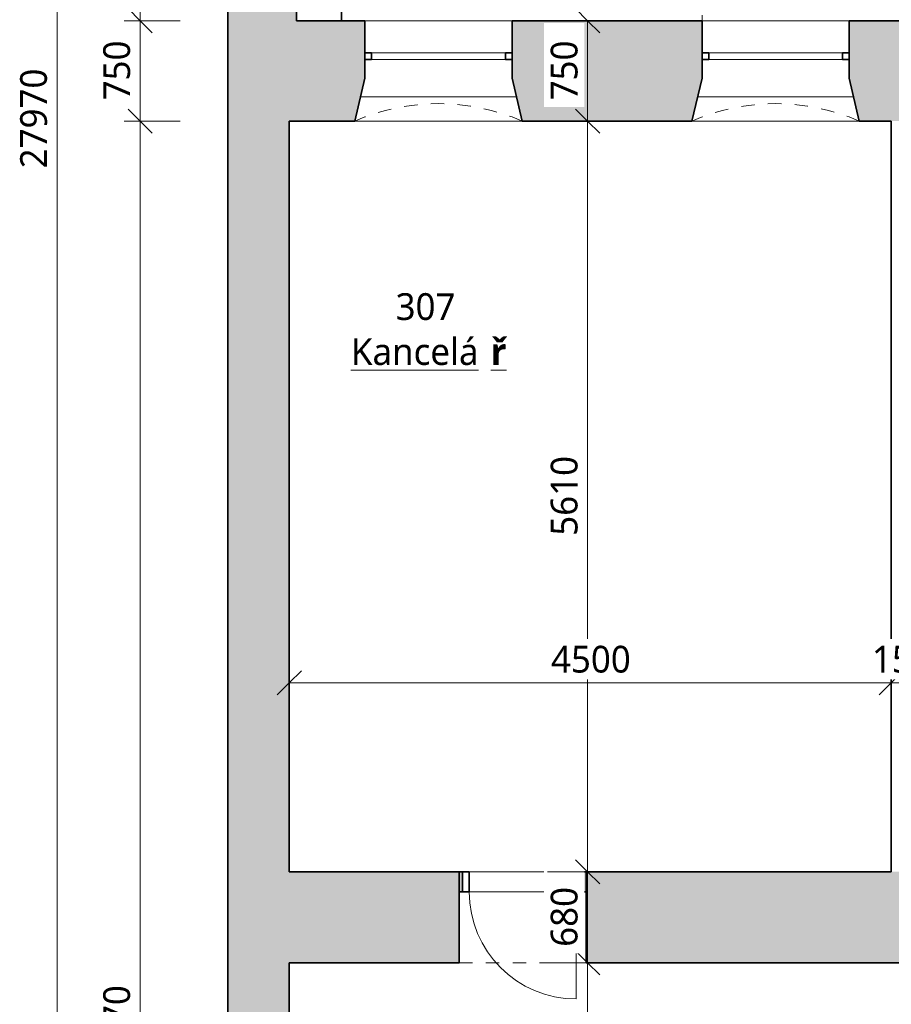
# Model space of a CAD drawing. Header units: metres. Extents: x -2.7 to 41.7, y -4.4 to 31.2.
# Tile 5 of 21: x -1.8 to 4.7, y 7.4 to 14.8. Entities that reach past the tile are written whole.
import ezdxf

# ---------------------------------------------------------------- set-up
doc = ezdxf.new("R2010")
doc.units = ezdxf.units.M
doc.linetypes.add('AV - Cerch_ 1 tecka 2mm', pattern=[0.004, 0.002, -0.001, 0, -0.001])
doc.layers.add('AV-KOTY', color=5, linetype='Continuous', lineweight=13, true_color=0x0000ff)
doc.layers.add('AV-MISTNOSTI', color=5, linetype='Continuous', lineweight=5, true_color=0x0000ff)
for name, color, linetype, lineweight in [('AV-KOTY-100', 7, 'Continuous', 5), ('AV-SRAFY', 7, 'Continuous', 35), ('AV-STAVBA', 7, 'Continuous', 18)]:
    doc.layers.add(name, color=color, linetype=linetype, lineweight=lineweight)
doc.styles.add('Trebuchet MS', font='trebuc.ttf', dxfattribs={"height": 0.2})
doc.styles.add('Trebuchet MS_B', font='trebuc.ttf', dxfattribs={"height": 0.2})
doc.dimstyles.new('2_mm_-_O_-_Blue_-_mm_-_zaokrouhlena', dxfattribs={"dimscale": 0.3048, "dimtxt": 0.20619, "dimasz": 0.590551, "dimexe": 0.393701, "dimexo": 0.0625, "dimgap": 0.065617, "dimtad": 1, "dimdec": 0, "dimlfac": 1000, "dimrnd": 10, "dimzin": 0, "dimdsep": 46, "dimtxsty": 'Trebuchet MS', "dimblk1": 'OBLIQUE', "dimblk2": 'OBLIQUE', "dimsah": 1, "dimcen": 0.09, "dimazin": 0, "dimtfac": 1, "dimtdec": 4, "dimtix": 1, "dimtmove": 0, "dimatfit": 3, "dimfxl": 0.984252, "dimfxlon": 1, "dimtvp": 1, "dimtfill": 1, "dimtolj": 1, "dimtzin": 0, "dimarcsym": 2})

# ---------------------------------------------------------------- blocks, each defined once
blk = doc.blocks.new('GM_Otvor_obdélníkový - 950x2190-1000331-3NP')
at = {"layer": 'AV-STAVBA', "linetype": 'AV - Cerch_ 1 tecka 2mm', "lineweight": 13}
for p, q in [((-0.475, 0.34), (0.475, 0.34)), ((-0.475, -0.34), (0.475, -0.34)), ((-0.475, -0.34), (0.475, -0.34))]:
    blk.add_line(p, q, dxfattribs=at)
blk = doc.blocks.new('DO_1-P_Ocel_ - 800x1970_150-917843-3NP')
at = {"layer": 'AV-STAVBA'}
for p, q in [((-0.4, 0.875), (-0.4, 0.075)), ((-0.4, 0.075), (0.4, 0.075)), ((-0.4, -0.075), (0.4, -0.075))]:
    blk.add_line(p, q, dxfattribs=at)
at = {"layer": 'AV-STAVBA', "linetype": 'AV - Cerch_ 1 tecka 2mm'}
for p, q in [((-0.45, 0.075), (0.45, 0.075)), ((-0.4, 0.075), (0.4, 0.075)), ((-0.45, -0.075), (0.45, -0.075)), ((-0.4, -0.075), (0.4, -0.075))]:
    blk.add_line(p, q, dxfattribs=at)
at = {"layer": 'AV-STAVBA', "lineweight": 35}
for p, q in [((-0.4, 0.075), (-0.45, 0.075)), ((-0.45, 0.075), (-0.45, -0.075)), ((-0.4, -0.075), (-0.4, 0.075)), ((0.45, 0.075), (0.4, 0.075)), ((0.4, 0.075), (0.4, -0.075)), ((0.45, -0.075), (0.45, 0.075)), ((-0.45, -0.075), (-0.4, -0.075)), ((0.4, -0.075), (0.45, -0.075))]:
    blk.add_line(p, q, dxfattribs=at)
at = {"layer": 'AV-STAVBA'}
blk.add_arc((-0.4, 0.075), 0.8, 0, 90, dxfattribs=at)
blk = doc.blocks.new('WI_2-2_bez středního sloupku - 1100x2250-1255372-3NP')
at = {"layer": 'AV-STAVBA', "linetype": 'AV - Cerch_ 1 tecka 2mm', "lineweight": 13}
for p, q in [((0.55, 0.375), (-0.55, 0.375)), ((0.55, -0.375), (-0.55, -0.375))]:
    blk.add_line(p, q, dxfattribs=at)
at = {"layer": 'AV-STAVBA', "lineweight": 35}
for p, q in [((-0.5, 0.135), (-0.55, 0.135)), ((-0.55, 0.085), (-0.5, 0.085)), ((-0.5, 0.085), (-0.5, 0.135)), ((0.55, 0.135), (0.5, 0.135)), ((0.5, 0.135), (0.5, 0.085)), ((0.5, 0.085), (0.55, 0.085))]:
    blk.add_line(p, q, dxfattribs=at)
at = {"layer": 'AV-STAVBA'}
for p, q in [((-0.5, 0.135), (0.5, 0.135)), ((0.5, 0.085), (-0.5, 0.085))]:
    blk.add_line(p, q, dxfattribs=at)
blk = doc.blocks.new('GM_Nika se zkoseným ostěním a klenutým nadpražím - 1050x2300-1256224-3NP')
at = {"layer": 'AV-STAVBA', "linetype": 'AV - Cerch_ 1 tecka 2mm', "lineweight": 13}
for p, q in [((0.55, 0.375), (-0.55, 0.375)), ((0.625, -0.375), (-0.625, -0.375))]:
    blk.add_line(p, q, dxfattribs=at)
blk.add_arc((0, -1.8071), 1.5625, 66.42182, 113.57818, dxfattribs=at)
blk = doc.blocks.new('GM_Nika_zkosené ostění - v900-1256496-3NP')
at = {"layer": 'AV-STAVBA', "linetype": 'AV - Cerch_ 1 tecka 2mm', "lineweight": 13}
blk.add_line((-0.5, -0.375), (0.75, -0.375), dxfattribs=at)
blk = doc.blocks.new('Řísma 2NP_ vnitroblok - Řísma 2NP_ vnitroblok-1646675-3NP')
at = {"layer": 'AV-STAVBA'}
blk.add_line((3.3098, 14.7482), (3.3098, 14.789), dxfattribs=at)
blk = doc.blocks.new('DIMBLOCK88-3NP')
at = {"layer": 'AV-KOTY-100', "color": 5, "true_color": 0x0000ff}
for p, q in [((2.455, 7.7082), (2.365, 7.7982)), ((2.455, 7.7082), (2.155, 7.7082)), ((2.455, 5.9582), (2.455, 7.7082)), ((2.455, 7.7082), (2.545, 7.6182)), ((2.455, 7.7082), (2.575, 7.7082)), ((2.455, 5.9582), (2.365, 6.0482)), ((2.455, 5.9582), (2.155, 5.9582)), ((2.455, 5.9582), (2.545, 5.8682)), ((2.455, 5.9582), (2.575, 5.9582))]:
    blk.add_line(p, q, dxfattribs=at)
at = {"layer": 'AV-KOTY-100', "color": 0, "insert": (2.1791, 6.5396), "char_height": 0.2, "width": 0.704541, "attachment_point": 1, "rotation": 90, "line_spacing_factor": 1.048425, "style": 'Trebuchet MS', "bg_fill": 3, "box_fill_scale": 1.25, "bg_fill_color": 256, "bg_fill_true_color": 13158600, "bg_fill_transparency": 0}
blk.add_mtext('1750', dxfattribs=at)
blk = doc.blocks.new('_Oblique')
at = {"color": 0, "linetype": 'ByBlock', "lineweight": -2}
blk.add_line((-0.5, -0.5), (0.5, 0.5), dxfattribs=at)
blk = doc.blocks.new('DIMBLOCK89-3NP')
at = {"layer": 'AV-KOTY-100', "color": 5, "true_color": 0x0000ff}
for p, q in [((2.455, 8.3882), (2.365, 8.4782)), ((2.455, 8.3882), (2.155, 8.3882)), ((2.455, 7.7082), (2.455, 8.3882)), ((2.455, 8.3882), (2.545, 8.2982)), ((2.455, 8.3882), (2.575, 8.3882)), ((2.455, 7.7082), (2.365, 7.7982)), ((2.455, 7.7082), (2.155, 7.7082)), ((2.455, 7.7082), (2.545, 7.6182)), ((2.455, 7.7082), (2.575, 7.7082))]:
    blk.add_line(p, q, dxfattribs=at)
at = {"layer": 'AV-KOTY-100', "color": 0, "insert": (2.1791, 7.828), "char_height": 0.2, "width": 0.528406, "attachment_point": 1, "rotation": 90, "line_spacing_factor": 1.048425, "style": 'Trebuchet MS', "bg_fill": 3, "box_fill_scale": 1.25, "bg_fill_color": 256, "bg_fill_true_color": 13158600, "bg_fill_transparency": 0}
blk.add_mtext('680', dxfattribs=at)
blk = doc.blocks.new('DIMBLOCK90-3NP')
at = {"layer": 'AV-KOTY-100', "color": 5, "true_color": 0x0000ff}
for p, q in [((2.455, 13.9982), (2.365, 14.0882)), ((2.455, 13.9982), (2.155, 13.9982)), ((2.455, 8.3882), (2.455, 13.9982)), ((2.455, 13.9982), (2.545, 13.9082)), ((2.455, 13.9982), (2.575, 13.9982)), ((2.455, 8.3882), (2.365, 8.4782)), ((2.455, 8.3882), (2.155, 8.3882)), ((2.455, 8.3882), (2.545, 8.2982)), ((2.455, 8.3882), (2.575, 8.3882))]:
    blk.add_line(p, q, dxfattribs=at)
at = {"layer": 'AV-KOTY-100', "color": 0, "insert": (2.1791, 10.8996), "char_height": 0.2, "width": 0.704541, "attachment_point": 1, "rotation": 90, "line_spacing_factor": 1.048425, "style": 'Trebuchet MS', "bg_fill": 3, "box_fill_scale": 1.25, "bg_fill_color": 256, "bg_fill_true_color": 13158600, "bg_fill_transparency": 0}
blk.add_mtext('5610', dxfattribs=at)
blk = doc.blocks.new('DIMBLOCK91-3NP')
at = {"layer": 'AV-KOTY-100', "color": 5, "true_color": 0x0000ff}
for p, q in [((2.455, 14.7482), (2.365, 14.8382)), ((2.455, 14.7482), (2.155, 14.7482)), ((2.455, 13.9982), (2.455, 14.7482)), ((2.455, 14.7482), (2.545, 14.6582)), ((2.455, 14.7482), (2.575, 14.7482)), ((2.455, 13.9982), (2.365, 14.0882)), ((2.455, 13.9982), (2.155, 13.9982)), ((2.455, 13.9982), (2.545, 13.9082)), ((2.455, 13.9982), (2.575, 13.9982))]:
    blk.add_line(p, q, dxfattribs=at)
at = {"layer": 'AV-KOTY-100', "color": 0, "insert": (2.1791, 14.153), "char_height": 0.2, "width": 0.528406, "attachment_point": 1, "rotation": 90, "line_spacing_factor": 1.048425, "style": 'Trebuchet MS', "bg_fill": 3, "box_fill_scale": 1.25, "bg_fill_color": 256, "bg_fill_true_color": 13158600, "bg_fill_transparency": 0}
blk.add_mtext('750', dxfattribs=at)
blk = doc.blocks.new('DIMBLOCK92-3NP')
at = {"layer": 'AV-KOTY-100', "color": 5, "true_color": 0x0000ff}
for p, q in [((0.2248, 9.8012), (0.2248, 10.1012)), ((4.7248, 9.8012), (4.7248, 10.1012)), ((0.2248, 9.8012), (0.3148, 9.8912)), ((4.7248, 9.8012), (4.8148, 9.8912)), ((0.2248, 9.8012), (0.1348, 9.7112)), ((0.2248, 9.8012), (4.7248, 9.8012)), ((0.2248, 9.8012), (0.2248, 9.6812)), ((4.7248, 9.8012), (4.6348, 9.7112)), ((4.7248, 9.8012), (4.7248, 9.6812))]:
    blk.add_line(p, q, dxfattribs=at)
at = {"layer": 'AV-KOTY-100', "color": 0, "insert": (2.1812, 10.0771), "char_height": 0.2, "width": 0.704541, "attachment_point": 1, "line_spacing_factor": 1.048425, "style": 'Trebuchet MS', "bg_fill": 3, "box_fill_scale": 1.25, "bg_fill_color": 256, "bg_fill_true_color": 13158600, "bg_fill_transparency": 0}
blk.add_mtext('4500', dxfattribs=at)
blk = doc.blocks.new('DIMBLOCK93-3NP')
at = {"layer": 'AV-KOTY-100', "color": 5, "true_color": 0x0000ff}
for p, q in [((4.7248, 9.8012), (4.7248, 10.1012)), ((4.8748, 9.8012), (4.8748, 10.1012)), ((4.7248, 9.8012), (4.8148, 9.8912)), ((4.8748, 9.8012), (4.9648, 9.8912)), ((4.7248, 9.8012), (4.6348, 9.7112)), ((4.7248, 9.8012), (4.8748, 9.8012)), ((4.7248, 9.8012), (4.7248, 9.6812)), ((4.8748, 9.8012), (4.7848, 9.7112)), ((4.8748, 9.8012), (4.8748, 9.6812))]:
    blk.add_line(p, q, dxfattribs=at)
at = {"layer": 'AV-KOTY-100', "color": 0, "insert": (4.5796, 10.0771), "char_height": 0.2, "width": 0.528406, "attachment_point": 1, "line_spacing_factor": 1.048425, "style": 'Trebuchet MS', "bg_fill": 3, "box_fill_scale": 1.25, "bg_fill_color": 256, "bg_fill_true_color": 13158600, "bg_fill_transparency": 0}
blk.add_mtext('150', dxfattribs=at)
blk = doc.blocks.new('DIMBLOCK113-3NP')
at = {"layer": 'AV-KOTY-100', "color": 5, "true_color": 0x0000ff}
for p, q in [((-0.8899, 13.9982), (-0.9799, 14.0882)), ((-0.8899, 13.9982), (-1.0099, 13.9982)), ((-0.8899, 0.3282), (-0.8899, 13.9982)), ((-0.8899, 13.9982), (-0.7999, 13.9082)), ((-0.8899, 13.9982), (-0.5899, 13.9982)), ((-0.8899, 0.3282), (-0.9799, 0.4182)), ((-0.8899, 0.3282), (-1.0099, 0.3282)), ((-0.8899, 0.3282), (-0.7999, 0.2382)), ((-0.8899, 0.3282), (-0.5899, 0.3282))]:
    blk.add_line(p, q, dxfattribs=at)
at = {"layer": 'AV-KOTY-100', "color": 0, "insert": (-1.1659, 6.7963), "char_height": 0.2, "width": 0.880677, "attachment_point": 1, "rotation": 90, "line_spacing_factor": 1.048425, "style": 'Trebuchet MS', "bg_fill": 3, "box_fill_scale": 1.25, "bg_fill_color": 256, "bg_fill_true_color": 13158600, "bg_fill_transparency": 0}
blk.add_mtext('13670', dxfattribs=at)
blk = doc.blocks.new('DIMBLOCK114-3NP')
at = {"layer": 'AV-KOTY-100', "color": 5, "true_color": 0x0000ff}
for p, q in [((-0.8899, 14.7482), (-0.9799, 14.8382)), ((-0.8899, 14.7482), (-1.0099, 14.7482)), ((-0.8899, 13.9982), (-0.8899, 14.7482)), ((-0.8899, 14.7482), (-0.7999, 14.6582)), ((-0.8899, 14.7482), (-0.5899, 14.7482)), ((-0.8899, 13.9982), (-0.9799, 14.0882)), ((-0.8899, 13.9982), (-1.0099, 13.9982)), ((-0.8899, 13.9982), (-0.7999, 13.9082)), ((-0.8899, 13.9982), (-0.5899, 13.9982))]:
    blk.add_line(p, q, dxfattribs=at)
at = {"layer": 'AV-KOTY-100', "color": 0, "insert": (-1.1659, 14.153), "char_height": 0.2, "width": 0.528406, "attachment_point": 1, "rotation": 90, "line_spacing_factor": 1.048425, "style": 'Trebuchet MS', "bg_fill": 3, "box_fill_scale": 1.25, "bg_fill_color": 256, "bg_fill_true_color": 13158600, "bg_fill_transparency": 0}
blk.add_mtext('750', dxfattribs=at)
blk = doc.blocks.new('DIMBLOCK115-3NP')
at = {"layer": 'AV-KOTY-100', "color": 5, "true_color": 0x0000ff}
for p, q in [((-0.8899, 27.9956), (-0.9799, 28.0856)), ((-0.8899, 27.9956), (-1.0099, 27.9956)), ((-0.8899, 14.7482), (-0.8899, 27.9956)), ((-0.8899, 27.9956), (-0.7999, 27.9056)), ((-0.8899, 27.9956), (-0.5899, 27.9956)), ((-0.8899, 14.7482), (-0.9799, 14.8382)), ((-0.8899, 14.7482), (-1.0099, 14.7482)), ((-0.8899, 14.7482), (-0.7999, 14.6582)), ((-0.8899, 14.7482), (-0.5899, 14.7482))]:
    blk.add_line(p, q, dxfattribs=at)
at = {"layer": 'AV-KOTY-100', "color": 0, "insert": (-1.1659, 21.005), "char_height": 0.2, "width": 0.880677, "attachment_point": 1, "rotation": 90, "line_spacing_factor": 1.048425, "style": 'Trebuchet MS', "bg_fill": 3, "box_fill_scale": 1.25, "bg_fill_color": 256, "bg_fill_true_color": 13158600, "bg_fill_transparency": 0}
blk.add_mtext('13250', dxfattribs=at)
blk = doc.blocks.new('DIMBLOCK116-3NP')
at = {"layer": 'AV-KOTY-100', "color": 5, "true_color": 0x0000ff}
for p, q in [((-1.511, 27.9956), (-1.601, 28.0856)), ((-1.511, 27.9956), (-1.631, 27.9956)), ((-1.511, 27.9956), (-1.511, 0.0282)), ((-1.511, 27.9956), (-1.421, 27.9056)), ((-1.511, 27.9956), (-1.211, 27.9956)), ((-1.511, 0.0282), (-1.601, 0.1182)), ((-1.511, 0.0282), (-1.631, 0.0282)), ((-1.511, 0.0282), (-1.421, -0.0618)), ((-1.511, 0.0282), (-1.211, 0.0282))]:
    blk.add_line(p, q, dxfattribs=at)
at = {"layer": 'AV-KOTY-100', "color": 0, "insert": (-1.787, 13.645), "char_height": 0.2, "width": 0.880677, "attachment_point": 1, "rotation": 90, "line_spacing_factor": 1.048425, "style": 'Trebuchet MS', "bg_fill": 3, "box_fill_scale": 1.25, "bg_fill_color": 256, "bg_fill_true_color": 13158600, "bg_fill_transparency": 0}
blk.add_mtext('27970', dxfattribs=at)

msp = doc.modelspace()

# ---------------------------------------------------------------- hatches: boundary and pattern name
at = {"layer": 'AV-SRAFY', "lineweight": 18}
for points in [[(0.2248, 14.7482), (0.2786, 14.7482), (0.2786, 27.9956), (-0.2352, 27.9956), (-0.2352, 14.7482)], [(0.2248, 0.8282), (0.2248, 14.7482), (-0.2352, 14.7482), (-0.2352, 0.8282), (-0.1077, 0.8282)]]:
    msp.add_hatch(color=256, dxfattribs=at).paths.add_polyline_path(points)
h = msp.add_hatch(color=256, dxfattribs=at)
h.paths.add_polyline_path([(10.6548, 13.9982), (11.9748, 13.9982), (12.0498, 14.3182), (12.0498, 14.7482), (10.1898, 14.7482), (10.1898, 14.3182), (10.2648, 13.9982)])
h.paths.add_polyline_path([(4.8748, 13.9982), (5.8548, 13.9982), (5.9298, 14.3182), (5.9298, 14.7482), (4.4098, 14.7482), (4.4098, 14.3182), (4.4848, 13.9982), (4.8581, 13.9982)])
h.paths.add_polyline_path([(13.2248, 13.9982), (15.2048, 13.9982), (15.2798, 14.3182), (15.2798, 14.7482), (13.1498, 14.7482), (13.1498, 14.3182)])
h.paths.add_polyline_path([(17.6273, 13.9982), (17.7648, 13.9982), (17.7648, 14.7482), (16.3798, 14.7482), (16.3798, 14.3182), (16.4548, 13.9982), (17.1648, 13.9982)])
h.paths.add_polyline_path([(8.5148, 13.9982), (9.0148, 13.9982), (9.0898, 14.3182), (9.0898, 14.7482), (7.0298, 14.7482), (7.0298, 14.3182), (7.1048, 13.9982), (8.4051, 13.9982)])
h.paths.add_polyline_path([(0.2248, 13.9982), (0.7148, 13.9982), (0.7898, 14.3182), (0.7898, 14.7482), (0.2248, 14.7482)])
h.paths.add_polyline_path([(1.9648, 13.9982), (3.2348, 13.9982), (3.3098, 14.3182), (3.3098, 14.7482), (1.8898, 14.7482), (1.8898, 14.3182)])
h = msp.add_hatch(color=256, dxfattribs=at)
h.paths.add_polyline_path([(5.7348, 7.7082), (6.6848, 7.7082), (6.6848, 8.3882), (5.7348, 8.3882)])
h.paths.add_polyline_path([(8.8773, 7.7082), (8.8773, 8.3882), (7.5448, 8.3882), (7.5448, 7.7082)])
h.paths.add_polyline_path([(10.6548, 7.7082), (10.6548, 8.3882), (10.2773, 8.3882), (10.2773, 7.7082), (10.5333, 7.7082)])
h.paths.add_polyline_path([(4.8748, 7.7082), (4.8748, 8.3882), (2.4446, 8.3882), (2.4446, 7.7082), (3.4393, 7.7082)])
h.paths.add_polyline_path([(1.4946, 7.7082), (1.4946, 8.3882), (0.2248, 8.3882), (0.2248, 7.7082)])
h = msp.add_hatch(color=256, dxfattribs=at)
h.paths.add_polyline_path([(2.4446, 8.2382), (2.4446, 8.3882), (2.4196, 8.3882), (2.4196, 8.2382)])
h.paths.add_polyline_path([(1.5196, 8.2382), (1.5196, 8.3882), (1.4946, 8.3882), (1.4946, 8.2382)])

# ---------------------------------------------------------------- linework, layer by layer
at = {"layer": 'AV-STAVBA', "lineweight": 35}
for p, q in [((-0.2352, 27.9956), (-0.2352, 0.3282)), ((0.2786, 14.7482), (0.2786, 27.9956)), ((0.6149, 14.7482), (0.6149, 27.9956)), ((0.2786, 14.7482), (0.7898, 14.7482)), ((0.7898, 14.3182), (0.7898, 14.7482)), ((3.3098, 14.7482), (1.8898, 14.7482)), ((1.8898, 14.7482), (1.8898, 14.3182)), ((3.3098, 14.3182), (3.3098, 14.7482)), ((5.9298, 14.7482), (4.4098, 14.7482)), ((4.4098, 14.7482), (4.4098, 14.3182)), ((0.7148, 13.9982), (0.7898, 14.3182)), ((1.8898, 14.3182), (1.9648, 13.9982)), ((3.2348, 13.9982), (3.3098, 14.3182)), ((4.4098, 14.3182), (4.4848, 13.9982)), ((0.2248, 8.3882), (0.2248, 13.9982)), ((0.2248, 13.9982), (0.7148, 13.9982)), ((1.9648, 13.9982), (3.2348, 13.9982)), ((4.4848, 13.9982), (4.7248, 13.9982)), ((4.7248, 13.9982), (4.7248, 8.3882)), ((1.5196, 8.3882), (0.2248, 8.3882)), ((1.4946, 8.3882), (1.4946, 7.7082)), ((1.5196, 8.2382), (1.5196, 8.3882)), ((4.7248, 8.3882), (2.4196, 8.3882)), ((2.4196, 8.3882), (2.4196, 8.2382)), ((2.4446, 7.7082), (2.4446, 8.3882)), ((1.4946, 8.2382), (1.5196, 8.2382)), ((2.4196, 8.2382), (2.4446, 8.2382)), ((0.2248, 5.9582), (0.2248, 7.7082)), ((0.2248, 7.7082), (1.4946, 7.7082)), ((2.4446, 7.7082), (4.9348, 7.7082))]:
    msp.add_line(p, q, dxfattribs=at)
at = {"layer": 'AV-STAVBA'}
for p, q in [((0.7898, 14.7482), (1.8898, 14.7482)), ((3.3098, 14.7482), (4.4098, 14.7482)), ((0.757, 14.1782), (1.9226, 14.1782)), ((3.277, 14.1782), (4.4426, 14.1782)), ((1.5696, 8.3882), (2.3696, 8.3882)), ((2.3696, 8.2382), (1.5696, 8.2382))]:
    msp.add_line(p, q, dxfattribs=at)

# ---------------------------------------------------------------- block references
for name, p in [('Řísma 2NP_ vnitroblok - Řísma 2NP_ vnitroblok-1646675-3NP', (0, 0)), ('GM_Otvor_obdélníkový - 950x2190-1000331-3NP', (1.9696, 8.0482))]:
    msp.add_blockref(name, p, dxfattribs=at)
at = {"layer": 'AV-STAVBA', "linetype": 'AV - Cerch_ 1 tecka 2mm', "lineweight": 13}
for name, p in [('GM_Nika se zkoseným ostěním a klenutým nadpražím - 1050x2300-1256224-3NP', (1.3398, 14.3732)), ('WI_2-2_bez středního sloupku - 1100x2250-1255372-3NP', (1.3398, 14.3732)), ('GM_Nika se zkoseným ostěním a klenutým nadpražím - 1050x2300-1256224-3NP', (3.8598, 14.3732)), ('WI_2-2_bez středního sloupku - 1100x2250-1255372-3NP', (3.8598, 14.3732)), ('GM_Nika_zkosené ostění - v900-1256496-3NP', (1.2148, 14.3732)), ('GM_Nika_zkosené ostění - v900-1256496-3NP', (3.7348, 14.3732))]:
    msp.add_blockref(name, p, dxfattribs=at)
at = {"layer": 'AV-STAVBA', "rotation": 180}
msp.add_blockref('DO_1-P_Ocel_ - 800x1970_150-917843-3NP', (1.9696, 8.3132), dxfattribs=at)

# ---------------------------------------------------------------- texts
at = {"layer": 'AV-MISTNOSTI', "char_height": 0.2, "attachment_point": 1, "style": 'Trebuchet MS_B'}
for s, insert, width in [('307', (1.0195, 12.7119), 0.601266), ('\\LKancelá', (0.6855, 12.3757), 1.266666), ('\\L\\fTrebuchet MS|b1|i0|c238|p34|;\\Lř', (1.7306, 12.3757), 0.144304)]:
    msp.add_mtext(s, dxfattribs=dict(at, insert=insert, width=width))

# ---------------------------------------------------------------- dimensions: what is measured, and where the dimension line sits
at = {"layer": 'AV-KOTY', "lineweight": 5}
for base, p1, p2, override, picture, middle in [((-1.511, 0.0282), (-1.211, 27.9956), (-1.211, 0.0282), {"dimpost": '<>', "dimfxl": 27.967414}, 'DIMBLOCK116-3NP', (-1.6331, 14.0119)), ((-0.8899, 13.9982), (-0.5899, 0.3282), (-0.5899, 13.9982), {"dimpost": '<>', "dimfxl": 13.67}, 'DIMBLOCK113-3NP', (-1.012, 7.1632))]:
    dim = msp.add_linear_dim(base=base, p1=p1, p2=p2, angle=90, dimstyle='2_mm_-_O_-_Blue_-_mm_-_zaokrouhlena', override=override, dxfattribs=at)
    dim.commit()
    dim.dimension.update_dxf_attribs({"geometry": picture, "text_midpoint": middle})

# ---------------------------------------------------------------- next in the draw order: dimensions: what is measured, and where the dimension line sits
for base, p1, p2, override, picture, middle in [((-0.8899, 14.7482), (-0.5899, 13.9982), (-0.5899, 14.7482), {"dimpost": '<>', "dimfxl": 0.75}, 'DIMBLOCK114-3NP', (-1.0117, 14.3732)), ((2.455, 7.7082), (2.155, 5.9582), (2.155, 7.7082), {"dimpost": '<>', "dimfxl": 1.75}, 'DIMBLOCK88-3NP', (2.3333, 6.8332))]:
    dim = msp.add_linear_dim(base=base, p1=p1, p2=p2, angle=90, dimstyle='2_mm_-_O_-_Blue_-_mm_-_zaokrouhlena', override=override, dxfattribs=at)
    dim.commit()
    dim.dimension.update_dxf_attribs({"geometry": picture, "text_midpoint": middle})

# ---------------------------------------------------------------- next in the draw order: dimensions: what is measured, and where the dimension line sits
for base, p1, p2, override, picture, middle in [((-0.8899, 27.9956), (-0.5899, 14.7482), (-0.5899, 27.9956), {"dimpost": '<>', "dimfxl": 13.247414}, 'DIMBLOCK115-3NP', (-1.0117, 21.3719)), ((2.455, 8.3882), (2.155, 7.7082), (2.155, 8.3882), {"dimpost": '<>', "dimfxl": 0.68}, 'DIMBLOCK89-3NP', (2.3329, 8.0482))]:
    dim = msp.add_linear_dim(base=base, p1=p1, p2=p2, angle=90, dimstyle='2_mm_-_O_-_Blue_-_mm_-_zaokrouhlena', override=override, dxfattribs=at)
    dim.commit()
    dim.dimension.update_dxf_attribs({"geometry": picture, "text_midpoint": middle})

# ---------------------------------------------------------------- next in the draw order: dimensions: what is measured, and where the dimension line sits
dim = msp.add_linear_dim(base=(2.455, 13.9982), p1=(2.155, 8.3882), p2=(2.155, 13.9982), angle=90, dimstyle='2_mm_-_O_-_Blue_-_mm_-_zaokrouhlena', override={"dimpost": '<>', "dimfxl": 5.61}, dxfattribs=at)
dim.commit()
dim.dimension.update_dxf_attribs({"geometry": 'DIMBLOCK90-3NP', "text_midpoint": (2.3329, 11.1932)})

# ---------------------------------------------------------------- next in the draw order: dimensions: what is measured, and where the dimension line sits
dim = msp.add_linear_dim(base=(2.455, 14.7482), p1=(2.155, 13.9982), p2=(2.155, 14.7482), angle=90, dimstyle='2_mm_-_O_-_Blue_-_mm_-_zaokrouhlena', override={"dimpost": '<>', "dimfxl": 0.75}, dxfattribs=at)
dim.commit()
dim.dimension.update_dxf_attribs({"geometry": 'DIMBLOCK91-3NP', "text_midpoint": (2.3333, 14.3732)})
dim = msp.add_linear_dim(base=(4.7248, 9.8012), p1=(0.2248, 10.1012), p2=(4.7248, 10.1012), dimstyle='2_mm_-_O_-_Blue_-_mm_-_zaokrouhlena', override={"dimpost": '<>', "dimfxl": 4.499957}, dxfattribs=at)
dim.commit()
dim.dimension.update_dxf_attribs({"geometry": 'DIMBLOCK92-3NP', "text_midpoint": (2.4748, 9.923)})

# ---------------------------------------------------------------- next in the draw order: dimensions: what is measured, and where the dimension line sits
dim = msp.add_linear_dim(base=(4.8748, 9.8012), p1=(4.7248, 10.1012), p2=(4.8748, 10.1012), dimstyle='2_mm_-_O_-_Blue_-_mm_-_zaokrouhlena', override={"dimpost": '<>', "dimfxl": 0.15}, dxfattribs=at)
dim.commit()
dim.dimension.update_dxf_attribs({"geometry": 'DIMBLOCK93-3NP', "text_midpoint": (4.7998, 9.923)})

doc.saveas('drawing.dxf')
